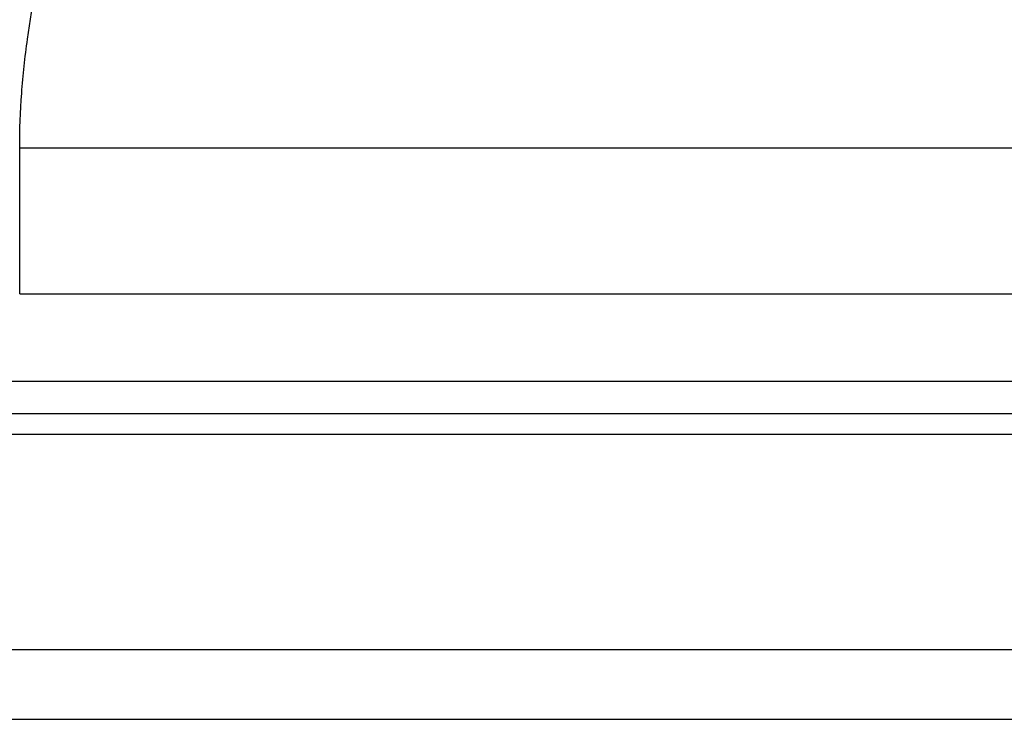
# Model space of a CAD drawing. Header units: millimetres. Extents: x 217 to 551, y -104 to -4.
# Tile 4 of 52: x 437 to 453, y -85 to -73. Entities that reach past the tile are written whole.
import ezdxf

# ---------------------------------------------------------------- set-up
doc = ezdxf.new("R2010")
doc.units = ezdxf.units.MM
doc.header["$LTSCALE"] = 0.1
doc.layers.add('OUT', color=3, linetype='CONTINUOUS')

msp = doc.modelspace()

# ---------------------------------------------------------------- linework, layer by layer
at = {"layer": 'OUT', "color": 0}
for p, q in [((436.526, -77.95), (436.526, -75.45)), ((436.526, -75.45), (475.202, -75.45)), ((436.526, -77.95), (475.202, -77.95)), ((411.864, -79.45), (499.864, -79.45)), ((383.438, -80.003), (531.864, -80.003)), ((383.383, -80.357), (531.864, -80.357)), ((382.261, -84.05), (531.864, -84.05)), ((345.864, -85.25), (531.864, -85.25))]:
    msp.add_line(p, q, dxfattribs=at)
msp.add_open_spline([(436.526, -75.45), (436.526, -75.138), (436.538, -74.822), (436.583, -74.199), (436.617, -73.891), (436.745, -72.973), (436.866, -72.371), (437.146, -71.184), (437.305, -70.595), (437.629, -69.45), (437.793, -68.89), (438.106, -67.792), (438.254, -67.253), (438.517, -66.194), (438.631, -65.672), (438.8, -64.651), (438.853, -64.16), (438.867, -63.451), (438.861, -63.22), (438.82, -62.767), (438.787, -62.547), (438.738, -62.335)], degree=3, knots=[0, 0, 0, 0, 0.0625, 0.0625, 0.125, 0.125, 0.25, 0.25, 0.375, 0.375, 0.5, 0.5, 0.625, 0.625, 0.75, 0.75, 0.875, 0.875, 0.9375, 0.9375, 1, 1, 1, 1], dxfattribs=at)

doc.saveas('drawing.dxf')
